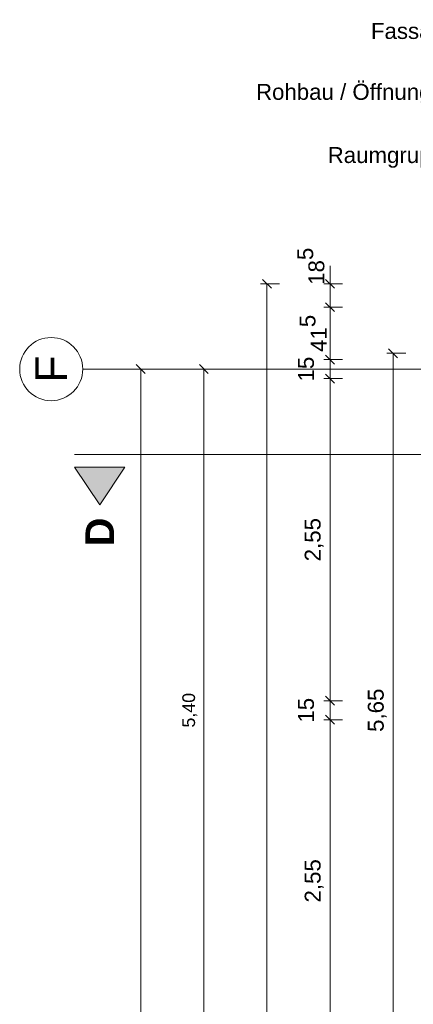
# Model space of a CAD drawing. Header units: metres. Extents: x -111 to 152, y -132 to 99.
# Tile 48 of 256: x -43.78 to -40.66, y -5.03 to 2.77. Entities that reach past the tile are written whole.
import ezdxf

# ---------------------------------------------------------------- set-up
doc = ezdxf.new("R2010")
doc.units = ezdxf.units.M
doc.header["$PDMODE"] = 1
doc.header["$PDSIZE"] = -2
doc.linetypes.add('Achsen 01', pattern=[5.291531, 3.175, -1.058062, 0.352704, -0.705764])
doc.layers.get('0').update_dxf_attribs({"lineweight": 25})
for name, color, linetype, lineweight in [('_EG (2D)', 7, 'Continuous', 9), ('_GRU (2D)', 7, 'Continuous', 9), ('AV1-Schnitt Achsen', 7, 'Achsen 01', 18), ('Bemaßung-Bemaßung', 7, 'Continuous', 9)]:
    doc.layers.add(name, color=color, linetype=linetype, lineweight=lineweight)
doc.layers.add('AV1-Achsen', color=1, linetype='Achsen 01', lineweight=18, true_color=0xff0000)
doc.layers.get('0').freeze()
doc.styles.add('Arial', font='arial.ttf')
doc.styles.add('Arial (bold)', font='arialbd.ttf')
doc.dimstyles.new('COE 50', dxfattribs={"dimtxt": 126.090495, "dimasz": 0.001414, "dimexe": 0.001, "dimexo": 0.01, "dimgap": 0.001, "dimtad": 1, "dimdec": 3, "dimtxsty": 'Arial', "dimblk": 'VW_SLASH-3', "dimblk1": 'VW_SLASH-3', "dimblk2": 'VW_SLASH-3', "dimcen": 0, "dimadec": 3, "dimazin": 0, "dimtfac": 0.8, "dimtdec": 3, "dimtix": 1, "dimtmove": 0, "dimatfit": 0, "dimldrblk": 'VW_SLASH-2', "dimfxl": 0.002, "dimfxlon": 1, "dimfrac": 2, "dimtolj": 1, "dimarcsym": 0})

# ---------------------------------------------------------------- blocks, each defined once
blk = doc.blocks.new('VW_SLASH-3')
at = {"color": 0, "linetype": 'ByBlock', "lineweight": -2, "transparency": 16777216}
blk.add_line((0, 0), (-1, 0), dxfattribs=at)
at = {"color": 0, "linetype": 'Continuous', "lineweight": 15, "transparency": 16777216, "flags": 128}
blk.add_lwpolyline([(0.5, 0.5), (-0.5, -0.5)], dxfattribs=at)
blk = doc.blocks.new('*D501')
at = {"layer": 'Bemaßung-Bemaßung', "color": 0, "lineweight": -2}
for p, q in [((-42.725, 0), (-42.875, 0)), ((-42.825, -21.5293), (-42.825, -0.0707)), ((-42.725, -21.6), (-42.875, -21.6))]:
    blk.add_line(p, q, dxfattribs=at)
at = {"layer": 'Defpoints', "color": 0}
for p in [(-39.15, 0), (-42.825, 0), (-39.15, -21.6)]:
    blk.add_point(p, dxfattribs=at)
at = {"layer": 'Bemaßung-Bemaßung', "color": 0, "lineweight": -2, "xscale": 0.070693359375, "yscale": 0.070693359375, "zscale": 0.070693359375}
for p, rotation in [((-42.825, 0), 90), ((-42.825, -21.6), 270)]:
    blk.add_blockref('VW_SLASH-3', p, dxfattribs=dict(at, rotation=rotation))
at = {"layer": 'Bemaßung-Bemaßung', "color": 0, "insert": (-42.9659, -10.8), "char_height": 0.15131, "attachment_point": 5, "rotation": 90, "style": 'Arial'}
blk.add_mtext('\\A1;21,60', dxfattribs=at)
blk = doc.blocks.new('VW_SLASH-2')
at = {"color": 0, "linetype": 'ByBlock', "lineweight": -2, "transparency": 16777216}
blk.add_line((0, 0), (-1, 0), dxfattribs=at)
at = {"color": 0, "linetype": 'Continuous', "lineweight": 15, "transparency": 16777216, "flags": 128}
blk.add_lwpolyline([(0.5, 0.5), (-0.5, -0.5)], dxfattribs=at)
blk = doc.blocks.new('*D502')
at = {"layer": 'Bemaßung-Bemaßung', "color": 0, "lineweight": -2}
for p, q in [((-42.225, 0), (-42.375, 0)), ((-42.325, -5.3293), (-42.325, -0.0707)), ((-42.225, -5.4), (-42.375, -5.4))]:
    blk.add_line(p, q, dxfattribs=at)
at = {"layer": 'Defpoints', "color": 0}
for p in [(-39.15, 0), (-42.325, 0), (-39.15, -5.4)]:
    blk.add_point(p, dxfattribs=at)
at = {"layer": 'Bemaßung-Bemaßung', "color": 0, "lineweight": -2, "xscale": 0.070693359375, "yscale": 0.070693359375, "zscale": 0.070693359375}
for p, rotation in [((-42.325, 0), 90), ((-42.325, -5.4), 270)]:
    blk.add_blockref('VW_SLASH-3', p, dxfattribs=dict(at, rotation=rotation))
at = {"layer": 'Bemaßung-Bemaßung', "color": 0, "insert": (-42.4356, -2.7), "char_height": 0.10087, "attachment_point": 5, "rotation": 90, "style": 'Arial'}
blk.add_mtext('\\A1;5,40', dxfattribs=at)
blk = doc.blocks.new('*D507')
at = {"layer": 'Bemaßung-Bemaßung', "color": 0, "lineweight": -2}
for p, q in [((-41.725, 0.675), (-41.875, 0.675)), ((-41.825, -22.2043), (-41.825, 0.6043)), ((-41.725, -22.275), (-41.875, -22.275))]:
    blk.add_line(p, q, dxfattribs=at)
at = {"layer": 'Defpoints', "color": 0}
for p in [(-41.825, 0.675), (-39.825, 0.675), (-39.825, -22.275)]:
    blk.add_point(p, dxfattribs=at)
at = {"layer": 'Bemaßung-Bemaßung', "color": 0, "lineweight": -2, "xscale": 0.070693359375, "yscale": 0.070693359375, "zscale": 0.070693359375}
for p, rotation in [((-41.825, 0.675), 90), ((-41.825, -22.275), 270)]:
    blk.add_blockref('VW_SLASH-3', p, dxfattribs=dict(at, rotation=rotation))
at = {"layer": 'Bemaßung-Bemaßung', "color": 0, "insert": (-41.9508, -10.8), "char_height": 0.12609, "attachment_point": 5, "rotation": 90, "style": 'Arial'}
blk.add_mtext('\\A1;22,95', dxfattribs=at)
blk = doc.blocks.new('*D523')
at = {"layer": 'Bemaßung-Bemaßung', "color": 0, "lineweight": -2}
for p, q in [((-41.225, -2.775), (-41.375, -2.775)), ((-41.325, -2.8457), (-41.325, -5.2543)), ((-41.225, -5.325), (-41.375, -5.325))]:
    blk.add_line(p, q, dxfattribs=at)
at = {"layer": 'Defpoints', "color": 0}
for p in [(-39.825, -2.775), (-41.325, -5.325), (-39.825, -5.325)]:
    blk.add_point(p, dxfattribs=at)
at = {"layer": 'Bemaßung-Bemaßung', "color": 0, "lineweight": -2, "xscale": 0.070693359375, "yscale": 0.070693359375, "zscale": 0.070693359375}
for p, rotation in [((-41.325, -2.775), 89.99999999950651), ((-41.325, -5.325), 269.9999999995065)]:
    blk.add_blockref('VW_SLASH-3', p, dxfattribs=dict(at, rotation=rotation))
at = {"layer": 'Bemaßung-Bemaßung', "color": 0, "insert": (-41.4508, -4.05), "char_height": 0.12609, "attachment_point": 5, "rotation": 90, "style": 'Arial'}
blk.add_mtext('\\A1;2,55', dxfattribs=at)
blk = doc.blocks.new('*D524')
at = {"layer": 'Bemaßung-Bemaßung', "color": 0, "lineweight": -2}
for p, q in [((-41.325, -2.5543), (-41.325, -2.4836)), ((-41.225, -2.625), (-41.375, -2.625)), ((-41.325, -2.625), (-41.325, -2.775)), ((-41.225, -2.775), (-41.375, -2.775)), ((-41.325, -2.8457), (-41.325, -2.9164))]:
    blk.add_line(p, q, dxfattribs=at)
at = {"layer": 'Defpoints', "color": 0}
for p in [(-39.825, -2.625), (-41.325, -2.775), (-39.825, -2.775)]:
    blk.add_point(p, dxfattribs=at)
at = {"layer": 'Bemaßung-Bemaßung', "color": 0, "lineweight": -2, "xscale": 0.070693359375, "yscale": 0.070693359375, "zscale": 0.070693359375}
for p, rotation in [((-41.325, -2.625), 269.999999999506), ((-41.325, -2.775), 89.99999999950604)]:
    blk.add_blockref('VW_SLASH-3', p, dxfattribs=dict(at, rotation=rotation))
at = {"layer": 'Bemaßung-Bemaßung', "color": 0, "insert": (-41.5144, -2.7), "char_height": 0.12609, "attachment_point": 5, "rotation": 90, "style": 'Arial'}
blk.add_mtext('\\A1;15', dxfattribs=at)
blk = doc.blocks.new('*D525')
at = {"layer": 'Bemaßung-Bemaßung', "color": 0, "lineweight": -2}
for p, q in [((-41.225, -0.075), (-41.375, -0.075)), ((-41.325, -0.1457), (-41.325, -2.5543)), ((-41.225, -2.625), (-41.375, -2.625))]:
    blk.add_line(p, q, dxfattribs=at)
at = {"layer": 'Defpoints', "color": 0}
for p in [(-39.825, -0.075), (-41.325, -2.625), (-39.825, -2.625)]:
    blk.add_point(p, dxfattribs=at)
at = {"layer": 'Bemaßung-Bemaßung', "color": 0, "lineweight": -2, "xscale": 0.070693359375, "yscale": 0.070693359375, "zscale": 0.070693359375}
for p, rotation in [((-41.325, -0.075), 89.99999999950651), ((-41.325, -2.625), 269.9999999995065)]:
    blk.add_blockref('VW_SLASH-3', p, dxfattribs=dict(at, rotation=rotation))
at = {"layer": 'Bemaßung-Bemaßung', "color": 0, "insert": (-41.4508, -1.35), "char_height": 0.12609, "attachment_point": 5, "rotation": 90, "style": 'Arial'}
blk.add_mtext('\\A1;2,55', dxfattribs=at)
blk = doc.blocks.new('*D526')
at = {"layer": 'Bemaßung-Bemaßung', "color": 0, "lineweight": -2}
for p, q in [((-41.325, 0.1457), (-41.325, 0.2164)), ((-41.225, 0.075), (-41.375, 0.075)), ((-41.325, 0.075), (-41.325, -0.075)), ((-41.225, -0.075), (-41.375, -0.075)), ((-41.325, -0.1457), (-41.325, -0.2164))]:
    blk.add_line(p, q, dxfattribs=at)
at = {"layer": 'Defpoints', "color": 0}
for p in [(-39.825, 0.075), (-41.325, -0.075), (-39.825, -0.075)]:
    blk.add_point(p, dxfattribs=at)
at = {"layer": 'Bemaßung-Bemaßung', "color": 0, "lineweight": -2, "xscale": 0.070693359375, "yscale": 0.070693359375, "zscale": 0.070693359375}
for p, rotation in [((-41.325, 0.075), 269.999999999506), ((-41.325, -0.075), 89.99999999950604)]:
    blk.add_blockref('VW_SLASH-3', p, dxfattribs=dict(at, rotation=rotation))
at = {"layer": 'Bemaßung-Bemaßung', "color": 0, "insert": (-41.5144, 0), "char_height": 0.12609, "attachment_point": 5, "rotation": 90, "style": 'Arial'}
blk.add_mtext('\\A1;15', dxfattribs=at)
blk = doc.blocks.new('*D527')
at = {"layer": 'Bemaßung-Bemaßung', "color": 0, "lineweight": -2}
for p, q in [((-41.225, 0.49), (-41.375, 0.49)), ((-41.325, 0.4193), (-41.325, 0.1457)), ((-41.225, 0.075), (-41.375, 0.075))]:
    blk.add_line(p, q, dxfattribs=at)
at = {"layer": 'Defpoints', "color": 0}
for p in [(-39.64, 0.49), (-41.325, 0.075), (-39.825, 0.075)]:
    blk.add_point(p, dxfattribs=at)
at = {"layer": 'Bemaßung-Bemaßung', "color": 0, "lineweight": -2, "xscale": 0.070693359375, "yscale": 0.070693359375, "zscale": 0.070693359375}
for p, rotation in [((-41.325, 0.49), 89.99999999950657), ((-41.325, 0.075), 269.9999999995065)]:
    blk.add_blockref('VW_SLASH-3', p, dxfattribs=dict(at, rotation=rotation))
at = {"layer": 'Bemaßung-Bemaßung', "color": 0, "insert": (-41.4593, 0.2825), "char_height": 0.12609, "attachment_point": 5, "rotation": 90, "style": 'Arial'}
blk.add_mtext('\\A1;41\\S5^ ;', dxfattribs=at)
blk = doc.blocks.new('*D528')
at = {"layer": 'Bemaßung-Bemaßung', "color": 0, "lineweight": -2}
for p, q in [((-41.325, 0.7457), (-41.325, 0.8164)), ((-41.225, 0.675), (-41.375, 0.675)), ((-41.325, 0.675), (-41.325, 0.49)), ((-41.225, 0.49), (-41.375, 0.49)), ((-41.325, 0.4193), (-41.325, 0.3486))]:
    blk.add_line(p, q, dxfattribs=at)
at = {"layer": 'Defpoints', "color": 0}
for p in [(-39.225, 0.675), (-41.325, 0.49), (-39.64, 0.49)]:
    blk.add_point(p, dxfattribs=at)
at = {"layer": 'Bemaßung-Bemaßung', "color": 0, "lineweight": -2, "xscale": 0.070693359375, "yscale": 0.070693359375, "zscale": 0.070693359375}
for p, rotation in [((-41.325, 0.675), 269.9999999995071), ((-41.325, 0.49), 89.99999999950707)]:
    blk.add_blockref('VW_SLASH-3', p, dxfattribs=dict(at, rotation=rotation))
at = {"layer": 'Bemaßung-Bemaßung', "color": 0, "insert": (-41.4764, 0.8137), "char_height": 0.12609, "attachment_point": 5, "rotation": 90, "style": 'Arial'}
blk.add_mtext('\\A1;18\\S5^ ;', dxfattribs=at)
blk = doc.blocks.new('*D582')
at = {"layer": 'Bemaßung-Bemaßung', "color": 0, "lineweight": -2}
for p, q in [((-40.725, 0.125), (-40.875, 0.125)), ((-40.825, 0.0543), (-40.825, -5.4543)), ((-40.725, -5.525), (-40.875, -5.525))]:
    blk.add_line(p, q, dxfattribs=at)
at = {"layer": 'Defpoints', "color": 0}
for p in [(-39.275, 0.125), (-40.825, -5.525), (-39.025, -5.525)]:
    blk.add_point(p, dxfattribs=at)
at = {"layer": 'Bemaßung-Bemaßung', "color": 0, "lineweight": -2, "xscale": 0.070693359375, "yscale": 0.070693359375, "zscale": 0.070693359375}
for p, rotation in [((-40.825, 0.125), 90), ((-40.825, -5.525), 270)]:
    blk.add_blockref('VW_SLASH-3', p, dxfattribs=dict(at, rotation=rotation))
at = {"layer": 'Bemaßung-Bemaßung', "color": 0, "insert": (-40.9508, -2.7), "char_height": 0.12609, "attachment_point": 5, "rotation": 90, "style": 'Arial'}
blk.add_mtext('\\A1;5,65', dxfattribs=at)
blk = doc.blocks.new('Group-717')
at = {"layer": 'AV1-Achsen'}
blk.add_line((-43.2844, 0), (4.2656, 0), dxfattribs=at)
at = {"layer": 'AV1-Achsen', "linetype": 'Continuous'}
blk.add_circle((-43.5344, 0), 0.25, dxfattribs=at)
at = {"layer": 'AV1-Achsen', "insert": (-43.5344, 0), "char_height": 0.2522, "attachment_point": 5, "rotation": 90, "line_spacing_factor": 0.969122, "style": 'Arial'}
blk.add_mtext('F', dxfattribs=at)
blk = doc.blocks.new('Group-724')
at = {"layer": 'AV1-Schnitt Achsen', "linetype": 'Continuous', "lineweight": 0}
blk.add_hatch(color=7, dxfattribs=at).paths.add_polyline_path([(-42.95, -0.775), (-43.35, -0.775), (-43.15, -1.075)])
at = {"layer": 'AV1-Schnitt Achsen'}
blk.add_line((-43.35, -0.675), (4.2, -0.675), dxfattribs=at)
at = {"layer": 'AV1-Schnitt Achsen', "linetype": 'Continuous', "flags": 128}
blk.add_lwpolyline([(-42.95, -0.775), (-43.35, -0.775), (-43.15, -1.075)], close=True, dxfattribs=at)
at = {"layer": 'AV1-Schnitt Achsen', "insert": (-43.15, -1.175), "char_height": 0.227, "attachment_point": 6, "rotation": 90, "line_spacing_factor": 0.969122, "style": 'Arial (bold)'}
blk.add_mtext('D', dxfattribs=at)
blk = doc.blocks.new('GRU (2D)')
at = {"layer": 'AV1-Achsen', "color": 7}
blk.add_blockref('Group-717', (0, 0), dxfattribs=at)
at = {"layer": 'AV1-Schnitt Achsen', "color": 7}
blk.add_blockref('Group-724', (0, 0), dxfattribs=at)
blk = doc.blocks.new('EG (2D)')
at = {"layer": 'Bemaßung-Bemaßung', "char_height": 0.12609, "attachment_point": 6, "line_spacing_factor": 0.969122, "style": 'Arial'}
for s, insert in [('Fassade', (-40.325, 2.675)), ('Rohbau / Öffnungen', (-40.325, 2.175)), ('Raumgruppe', (-40.325, 1.675))]:
    blk.add_mtext(s, dxfattribs=dict(at, insert=insert))
at = {"layer": 'Bemaßung-Bemaßung'}
dim = blk.add_linear_dim(base=(-41.325, 0.49), p1=(-39.225, 0.675), p2=(-39.64, 0.49), angle=90, text='18\\S5^ ;', dimstyle='COE 50', override={"dimtxt": 0.12609, "dimasz": 0.070693, "dimexe": 0.05, "dimgap": 0.05, "dimpost": '<>', "dimtxsty": 'Arial', "dimtix": 0, "dimtmove": 2, "dimfxl": 0.1}, dxfattribs=at)
dim.commit()
dim.dimension.update_dxf_attribs({"geometry": '*D528', "text_midpoint": (-41.4764, 0.8137), "dimtype": 160})
for base, p1, p2, angle, text, override, picture, middle in [((-41.825, 0.675), (-39.825, -22.275), (-39.825, 0.675), 270, '22,95', {"dimtxt": 0.12609, "dimasz": 0.070693, "dimexe": 0.05, "dimgap": 0.05, "dimpost": '<>', "dimtxsty": 'Arial', "dimtmove": 2, "dimfxl": 0.1}, '*D507', (-41.9508, -10.8)), ((-41.325, 0.075), (-39.64, 0.49), (-39.825, 0.075), 90, '41\\S5^ ;', {"dimtxt": 0.12609, "dimasz": 0.070693, "dimexe": 0.05, "dimgap": 0.05, "dimpost": '<>', "dimtxsty": 'Arial', "dimtmove": 2, "dimfxl": 0.1}, '*D527', (-41.4593, 0.2825)), ((-41.325, -0.075), (-39.825, 0.075), (-39.825, -0.075), 90, '15', {"dimtxt": 0.12609, "dimasz": 0.070693, "dimexe": 0.05, "dimgap": 0.05, "dimpost": '<>', "dimtxsty": 'Arial', "dimtix": 0, "dimtmove": 2, "dimfxl": 0.1}, '*D526', (-41.5144, 0)), ((-40.825, -5.525), (-39.275, 0.125), (-39.025, -5.525), 270, '5,65', {"dimtxt": 0.12609, "dimasz": 0.070693, "dimexe": 0.05, "dimgap": 0.05, "dimpost": '<>', "dimtxsty": 'Arial', "dimtmove": 2, "dimfxl": 0.1}, '*D582', (-40.9508, -2.7)), ((-41.325, -2.625), (-39.825, -0.075), (-39.825, -2.625), 90, '2,55', {"dimtxt": 0.12609, "dimasz": 0.070693, "dimexe": 0.05, "dimgap": 0.05, "dimpost": '<>', "dimtxsty": 'Arial', "dimtmove": 2, "dimfxl": 0.1}, '*D525', (-41.4508, -1.35)), ((-41.325, -2.775), (-39.825, -2.625), (-39.825, -2.775), 90, '15', {"dimtxt": 0.12609, "dimasz": 0.070693, "dimexe": 0.05, "dimgap": 0.05, "dimpost": '<>', "dimtxsty": 'Arial', "dimtix": 0, "dimtmove": 2, "dimfxl": 0.1}, '*D524', (-41.5144, -2.7)), ((-41.325, -5.325), (-39.825, -2.775), (-39.825, -5.325), 90, '2,55', {"dimtxt": 0.12609, "dimasz": 0.070693, "dimexe": 0.05, "dimgap": 0.05, "dimpost": '<>', "dimtxsty": 'Arial', "dimtmove": 2, "dimfxl": 0.1}, '*D523', (-41.4508, -4.05))]:
    dim = blk.add_linear_dim(base=base, p1=p1, p2=p2, angle=angle, text=text, dimstyle='COE 50', override=override, dxfattribs=at)
    dim.commit()
    dim.dimension.update_dxf_attribs({"geometry": picture, "text_midpoint": middle})
at = {"layer": 'Bemaßung-Bemaßung', "color": 1}
for base, p1, text, override, picture, middle in [((-42.825, 0), (-39.15, -21.6), '21,60', {"dimtxt": 0.151309, "dimasz": 0.070693, "dimexe": 0.05, "dimgap": 0.05, "dimpost": '<>', "dimtxsty": 'Arial', "dimtmove": 2, "dimfxl": 0.1}, '*D501', (-42.9659, -10.8)), ((-42.325, 0), (-39.15, -5.4), '5,40', {"dimtxt": 0.100872, "dimasz": 0.070693, "dimexe": 0.05, "dimgap": 0.05, "dimpost": '<>', "dimtxsty": 'Arial', "dimtmove": 2, "dimfxl": 0.1}, '*D502', (-42.4356, -2.7))]:
    dim = blk.add_linear_dim(base=base, p1=p1, p2=(-39.15, 0), angle=270, text=text, dimstyle='COE 50', override=override, dxfattribs=at)
    dim.commit()
    dim.dimension.update_dxf_attribs({"geometry": picture, "text_midpoint": middle})

msp = doc.modelspace()

# ---------------------------------------------------------------- block references
at = {"layer": '_EG (2D)'}
msp.add_blockref('EG (2D)', (0, 0), dxfattribs=at)

# ---------------------------------------------------------------- next in the draw order: block references
at = {"layer": '_GRU (2D)'}
msp.add_blockref('GRU (2D)', (0, 0), dxfattribs=at)

doc.saveas('drawing.dxf')
